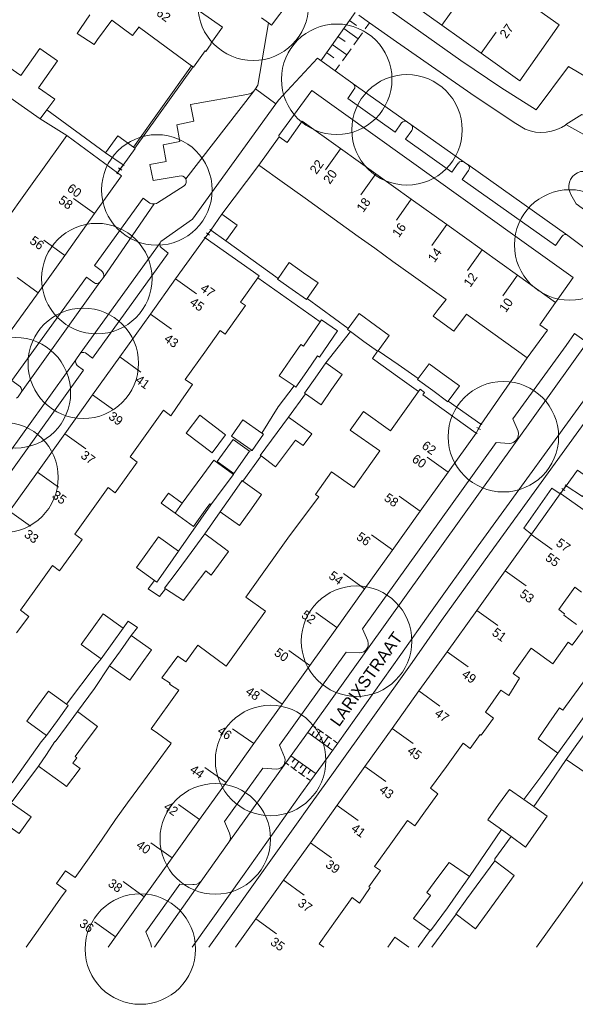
# Model space of a CAD drawing. Header units: metres. Extents: x 134994 to 136506, y 457393 to 459006.
# Tile 28 of 171: x 135553 to 135617, y 457393 to 457507. Entities that reach past the tile are written whole.
import ezdxf
from ezdxf.enums import TextEntityAlignment as Align

# ---------------------------------------------------------------- set-up
doc = ezdxf.new("R2010")
doc.units = ezdxf.units.M
for name, color, linetype, lineweight in [('B-WE-GR-BOOM-S', 250, 'Continuous', 13), ('B-WE-KG_BEBOUWING', 251, 'Continuous', 20), ('B-WE-KG_BEBOUWING TUSSENMUUR', 251, 'Continuous', 5), ('B-WE-KG_HUISNR', 251, 'Continuous', 5), ('B-WE-KG_ONDERGROND_REST', 251, 'Continuous', 5), ('B-WE-KG_STRAATNAAM', 251, 'Continuous', 5)]:
    doc.layers.add(name, color=color, linetype=linetype, lineweight=lineweight)
doc.styles.add('Styledgn000', font='dgn000.shx')

# ---------------------------------------------------------------- blocks, each defined once
blk = doc.blocks.new('SGR-BOOM_02')
blk.add_circle((0, 0), 6.4)

msp = doc.modelspace()

# ---------------------------------------------------------------- linework, layer by layer
at = {"layer": 'B-WE-KG_BEBOUWING', "flags": 128}
for points in [[(135570.11, 457511.01), (135576.46, 457506.53), (135575.1, 457504.65), (135575.17, 457504.61), (135574.54, 457503.74), (135574.48, 457503.79), (135573.11, 457501.9), (135573.06, 457501.94), (135572.89, 457502.06), (135566.87, 457506.52), (135566.8, 457506.58), (135566.05, 457505.57), (135563.66, 457507.36), (135561.97, 457505.1), (135561.59, 457504.53), (135559.64, 457505.81), (135560.02, 457506.38), (135561.11, 457507.98)], [(135613.11, 457508.47), (135615.45, 457506.81), (135610.92, 457500.34), (135606.44, 457503.54), (135601.89, 457506.78), (135597.2, 457510.13)], [(135551.83, 457484.76), (135553.28, 457486.79), (135555.01, 457489.21), (135555.22, 457489.51), (135558.42, 457493.99), (135564.32, 457489.67), (135564.78, 457489.33), (135561.66, 457484.96), (135558.2, 457480.11), (135555.11, 457475.79), (135551.92, 457471.33)], [(135551.79, 457450.5), (135555.02, 457455.01), (135558.2, 457459.46), (135561.42, 457463.96), (135564.56, 457468.35), (135568.12, 457473.32), (135571.02, 457477.38), (135574.45, 457482.16), (135580.73, 457477.73), (135580.56, 457477.5), (135578.56, 457474.7), (135579.12, 457474.3), (135577.9, 457472.58), (135576.77, 457470.97), (135576.21, 457471.4), (135574.42, 457468.9), (135572.16, 457465.73), (135572.99, 457465.14), (135571.73, 457463.33), (135570.47, 457461.53), (135569.62, 457462.18), (135567.69, 457459.48), (135565.76, 457456.78), (135566.58, 457456.16), (135565.3, 457454.38), (135564.02, 457452.6), (135563.22, 457453.23), (135561.29, 457450.53), (135559.37, 457447.83), (135560.2, 457447.21), (135558.9, 457445.39), (135557.59, 457443.57), (135556.77, 457444.19), (135554.65, 457441.24), (135553.07, 457439.02), (135554.03, 457438.29), (135552.59, 457436.41)], [(135563.24, 457400), (135564.08, 457401.18), (135567.41, 457405.83), (135570.62, 457410.32), (135573.8, 457414.76), (135576.89, 457419.07), (135580.11, 457423.57), (135583.39, 457428.15), (135586.59, 457432.62), (135589.72, 457436.99), (135592.96, 457441.52), (135596.12, 457445.93), (135599.38, 457450.49), (135602.61, 457454.99), (135605.86, 457459.54), (135605.86, 457459.54), (135599.68, 457463.98), (135599.88, 457464.25), (135599.37, 457464.61), (135599.18, 457464.35), (135595.92, 457459.78), (135592.79, 457462.03), (135591.26, 457459.88), (135594.68, 457457.47), (135592.98, 457455.08), (135591.67, 457453.24), (135589.11, 457455.06), (135587.23, 457452.42), (135587.64, 457452.13), (135587.53, 457451.98), (135584.23, 457447.62), (135581.07, 457443.19), (135579.16, 457440.52), (135581.44, 457438.9), (135580.17, 457437.12), (135576.9, 457432.54), (135573.62, 457434.95), (135572.24, 457433.05), (135571.29, 457433.71), (135569.46, 457431.2), (135570.4, 457430.57), (135570.34, 457430.47), (135571.4, 457429.75), (135568.21, 457425.28), (135568.93, 457424.77), (135570.54, 457423.62), (135570.49, 457423.55), (135567.3, 457419.22), (135565.46, 457416.72), (135564.06, 457414.78), (135562.54, 457412.49), (135561.02, 457410.34), (135559.41, 457408.04), (135558.28, 457408.84), (135557.23, 457407.35), (135558.36, 457406.55), (135557.72, 457405.65), (135555.91, 457403.1), (135554.64, 457401.3), (135553.72, 457400)], [(135572.26, 457459.52), (135573.83, 457461.6), (135576.83, 457459.33), (135575.26, 457457.25), (135572.26, 457459.52)], [(135570.97, 457450.26), (135569.37, 457451.42), (135570.2, 457452.56), (135571.8, 457451.41)], [(135621.9, 457448.09), (135615.61, 457452.53), (135615.57, 457452.48), (135612.25, 457447.84), (135612.22, 457447.79), (135609.2, 457443.59), (135605.92, 457439), (135602.48, 457434.2), (135599.22, 457429.66), (135596.12, 457425.32), (135592.96, 457420.91), (135589.74, 457416.42), (135586.65, 457412.08), (135583.53, 457407.75), (135580.32, 457403.27), (135577.98, 457400)], [(135617.46, 457437.36), (135615.99, 457438.43), (135616.1, 457438.59), (135615.43, 457439.08), (135617.3, 457441.68), (135618.05, 457441.1)], [(135588.19, 457400), (135587.65, 457400.39), (135589.74, 457403.3), (135591.49, 457405.73), (135592.33, 457405.1), (135593.56, 457406.91), (135593.43, 457406.99), (135594.76, 457408.88), (135594.08, 457409.33), (135595.95, 457411.95), (135597.9, 457414.66), (135598.74, 457414.03), (135600, 457415.79), (135601.42, 457417.76), (135600.58, 457418.4), (135602.4, 457420.93), (135604.33, 457423.62), (135605.17, 457423), (135606.32, 457424.62), (135606.43, 457424.54), (135607.86, 457426.53), (135606.92, 457427.22), (135608.72, 457429.74), (135609.64, 457429.13), (135610.86, 457431.13), (135610.13, 457431.7), (135612.22, 457434.61), (135614.72, 457432.82), (135616.5, 457435.3), (135616.99, 457434.95), (135618.29, 457436.76)], [(135622.28, 457400), (135625.33, 457404.26), (135628.46, 457408.64), (135631.59, 457413.01), (135635.1, 457417.93), (135638.5, 457422.68), (135641.53, 457426.92), (135644.81, 457431.51), (135638.52, 457435.98), (135635.32, 457431.49), (135632.25, 457427.17), (135628.8, 457422.33), (135628.51, 457421.93), (135627.28, 457422.8), (135624.29, 457418.59), (135625.51, 457417.72), (135625.36, 457417.51), (135622.23, 457413.13), (135619.11, 457408.75), (135615.98, 457404.37), (135612.86, 457400)], [(135598.05, 457400), (135596.45, 457401.15), (135595.64, 457400)]]:
    msp.add_lwpolyline(points, dxfattribs=at)
for points in [[(135555.36, 457495.92), (135553.53, 457497.2), (135550.09, 457499.61), (135550.41, 457500.09), (135551.71, 457501.93), (135553.11, 457500.95), (135555.3, 457504.08), (135557.36, 457502.63), (135555.17, 457499.51), (135557.03, 457498.2), (135556.13, 457496.97)], [(135580.69, 457490.57), (135583.05, 457493.84), (135583.95, 457493.2), (135585.7, 457495.66), (135590.14, 457492.48), (135594.24, 457489.55), (135598.34, 457486.61), (135602.45, 457483.68), (135606.55, 457480.75), (135610.65, 457477.81), (135615.05, 457474.67), (135613.24, 457472.07), (135614.11, 457471.45), (135611.78, 457468.24), (135606.53, 457472.01), (135604.72, 457473.32), (135603.25, 457471.33), (135600.89, 457473.07), (135601.45, 457473.83), (135602.37, 457475), (135598.34, 457477.9), (135596.21, 457479.42), (135594.11, 457480.93), (135592.19, 457482.31), (135590.1, 457483.81), (135586.05, 457486.72), (135583.11, 457488.83), (135581.06, 457490.3)], [(135566.33, 457492.54), (135566.16, 457492.66), (135564.33, 457493.94), (135562.91, 457491.99), (135564.95, 457490.59), (135564.97, 457490.58), (135566.37, 457492.51)], [(135585.87, 457478.1), (135587.56, 457476.92), (135586.29, 457475.1), (135586.21, 457474.99), (135584.52, 457476.17), (135582.83, 457477.35), (135582.91, 457477.45), (135584.18, 457479.28)], [(135594.49, 457469.07), (135595.79, 457470.85), (135594.2, 457472), (135592.3, 457473.38), (135591.03, 457471.64), (135590.95, 457471.53), (135591.28, 457471.3), (135592.86, 457470.15), (135594.44, 457469)], [(135584.79, 457464.99), (135583.05, 457466.18), (135584.3, 457468), (135585.55, 457469.81), (135585.85, 457469.6), (135587.8, 457472.43), (135587.95, 457472.65), (135589.8, 457471.38), (135587.7, 457468.33), (135587.48, 457468.48), (135586.23, 457466.66), (135584.98, 457464.85)], [(135587.2, 457465.9), (135588.42, 457467.66), (135590.33, 457466.33), (135589.11, 457464.57), (135587.88, 457462.81), (135586.07, 457464.07), (135585.97, 457464.14)], [(135602.15, 457466.28), (135603.92, 457464.99), (135602.62, 457463.22), (135602.58, 457463.16), (135600.82, 457464.45), (135599.05, 457465.74), (135599.14, 457465.86), (135600.39, 457467.57)], [(135581.03, 457459.52), (135578.83, 457461.05), (135577.52, 457459.16), (135579.9, 457457.51), (135581.2, 457459.4)], [(135580.93, 457456.88), (135582.62, 457455.63), (135584.91, 457458.73), (135585.82, 457458.08), (135586.8, 457459.44), (135584.12, 457461.36), (135580.85, 457456.94)], [(135577.78, 457454.86), (135579.6, 457457.42), (135577.7, 457458.77), (135575.85, 457456.24)], [(135572.88, 457452.89), (135574.18, 457454.65), (135575.47, 457456.4), (135577.74, 457454.72), (135576.44, 457452.98), (135575.13, 457451.23), (135575.01, 457451.32), (135574.47, 457450.59), (135573.11, 457448.71), (135570.97, 457450.26), (135571.8, 457451.41), (135572.33, 457452.14)], [(135617.59, 457455.25), (135619.42, 457453.97), (135618.28, 457452.35), (135618.16, 457452.17), (135616.28, 457453.44)], [(135577.58, 457452.38), (135578.74, 457454.04), (135578.83, 457453.98), (135580.99, 457452.43), (135579.81, 457450.77), (135578.43, 457448.83), (135576.2, 457450.42)], [(135567.77, 457445.75), (135569.04, 457447.53), (135571.39, 457445.85), (135570.12, 457444.07), (135568.85, 457442.28), (135568.61, 457442.46), (135566.5, 457443.96)], [(135574.41, 457447.86), (135576.67, 457446.2), (135577.18, 457445.83), (135575.17, 457443.09), (135574.52, 457443.58), (135573.18, 457441.79), (135571.94, 457440.13), (135569.86, 457441.5), (135569.75, 457441.57), (135571.09, 457443.36), (135572.42, 457445.14)], [(135561.36, 457436.83), (135562.63, 457438.61), (135564.96, 457436.95), (135563.69, 457435.16), (135562.42, 457433.38), (135560.09, 457435.04)], [(135564.65, 457434.33), (135565.9, 457436.08), (135568.23, 457434.41), (135566.98, 457432.66), (135565.74, 457430.92), (135563.39, 457432.57)], [(135619.89, 457428.88), (135616.61, 457424.27), (135615.33, 457422.47), (135613.02, 457424.13), (135614.27, 457425.92), (135615.52, 457427.7), (135615.88, 457427.45), (135617.99, 457430.3), (135619.22, 457431.97), (135621.16, 457434.73), (135623.07, 457433.39), (135621.13, 457430.63)], [(135555.05, 457427.91), (135553.79, 457426.18), (135556.09, 457424.51), (135557.35, 457426.24), (135558.6, 457427.97), (135558.4, 457428.12), (135556.3, 457429.64)], [(135555.16, 457420.97), (135556.07, 457422.31), (135557.06, 457423.8), (135557.08, 457423.78), (135558.39, 457425.54), (135559.68, 457427.29), (135561.52, 457425.91), (135561.99, 457425.55), (135560.69, 457423.82), (135559.39, 457422.08), (135559.61, 457421.92), (135559.15, 457421.32), (135559.99, 457420.7), (135558.38, 457418.6), (135558.04, 457418.86)], [(135616.28, 457421.71), (135617.53, 457423.47), (135618.78, 457425.21), (135621.06, 457423.56), (135619.8, 457421.83), (135618.61, 457420.15)], [(135608.78, 457413.6), (135607.19, 457414.75), (135608.46, 457416.5), (135609.73, 457418.25), (135611.39, 457417.09), (135612.54, 457416.29), (135614.09, 457415.16), (135612.81, 457413.34), (135611.57, 457411.58), (135609.89, 457412.8)], [(135551.97, 457416.71), (135554.3, 457415.08), (135552.93, 457413.14), (135550.71, 457414.71), (135550.61, 457414.78)], [(135601.42, 457408.06), (135602.71, 457409.81), (135605.09, 457408.19), (135603.77, 457406.32), (135602.52, 457404.56), (135600.57, 457401.88), (135600.52, 457401.91), (135598.61, 457403.3), (135600.57, 457405.98), (135600.12, 457406.31)], [(135604.78, 457405.6), (135608, 457410), (135610.25, 457408.29), (135607.12, 457403.96), (135605.79, 457402.13), (135603.52, 457403.8), (135603.48, 457403.83)]]:
    msp.add_lwpolyline(points, close=True, dxfattribs=at)
at = {"layer": 'B-WE-KG_BEBOUWING'}
msp.add_lwpolyline([(135575.1, 457483.04), (135576.39, 457484.87), (135578.16, 457483.61), (135576.85, 457481.79)], close=True, dxfattribs=at)
at = {"layer": 'B-WE-KG_BEBOUWING TUSSENMUUR'}
for p, q in [((135601.89, 457506.78), (135603.64, 457509.23)), ((135606.44, 457503.54), (135608.18, 457505.98)), ((135590.13, 457492.47), (135588.4, 457490.03)), ((135594.25, 457489.55), (135592.51, 457487.11)), ((135561.66, 457484.96), (135559.22, 457486.71)), ((135598.34, 457486.61), (135596.62, 457484.19)), ((135602.45, 457483.68), (135600.73, 457481.27)), ((135558.2, 457480.11), (135555.76, 457481.86)), ((135606.55, 457480.75), (135604.85, 457478.35)), ((135555.11, 457475.79), (135552.67, 457477.54)), ((135571.02, 457477.38), (135573.46, 457475.64)), ((135610.65, 457477.81), (135608.96, 457475.43)), ((135568.12, 457473.32), (135570.56, 457471.58)), ((135564.56, 457468.35), (135567, 457466.6)), ((135561.42, 457463.96), (135563.86, 457462.22)), ((135558.2, 457459.46), (135560.64, 457457.72)), ((135602.6, 457454.99), (135600.16, 457456.74)), ((135555.02, 457455.01), (135557.46, 457453.27)), ((135599.38, 457450.49), (135596.94, 457452.24)), ((135551.79, 457450.5), (135554.23, 457448.75)), ((135596.16, 457446), (135593.72, 457447.74)), ((135612.22, 457447.79), (135614.66, 457446.05)), ((135592.93, 457441.5), (135590.49, 457443.25)), ((135609.2, 457443.59), (135611.64, 457441.84)), ((135589.71, 457437), (135587.27, 457438.75)), ((135605.92, 457439), (135608.36, 457437.25)), ((135586.59, 457432.62), (135584.15, 457434.36)), ((135602.48, 457434.2), (135604.92, 457432.45)), ((135583.39, 457428.15), (135580.91, 457429.83)), ((135599.22, 457429.66), (135601.66, 457427.91)), ((135580.11, 457423.57), (135577.64, 457425.27)), ((135596.12, 457425.32), (135598.55, 457423.57)), ((135592.96, 457420.91), (135595.4, 457419.16)), ((135576.89, 457419.07), (135574.44, 457420.8)), ((135573.8, 457414.76), (135571.36, 457416.51)), ((135589.75, 457416.41), (135592.19, 457414.66)), ((135570.62, 457410.32), (135568.18, 457412.06)), ((135586.65, 457412.08), (135589.09, 457410.33)), ((135567.41, 457405.83), (135564.97, 457407.58)), ((135583.5, 457407.77), (135585.93, 457406.03)), ((135564.08, 457401.18), (135561.65, 457402.93)), ((135580.32, 457403.27), (135582.74, 457401.53))]:
    msp.add_line(p, q, dxfattribs=at)
at = {"layer": 'B-WE-KG_ONDERGROND_REST'}
for p, q in [((135591.83, 457508.25), (135587.85, 457502.66)), ((135590.51, 457506.39), (135592.18, 457505.2)), ((135591.17, 457507.32), (135592.01, 457506.72)), ((135593.5, 457507.05), (135593.01, 457506.36)), ((135589.84, 457505.46), (135590.68, 457504.87)), ((135592.68, 457505.9), (135591.69, 457504.5)), ((135589.18, 457504.53), (135590.86, 457503.34)), ((135588.52, 457503.6), (135589.36, 457503.01)), ((135591.36, 457504.04), (135590.36, 457502.64)), ((135566.16, 457492.66), (135572.89, 457502.06)), ((135566.33, 457492.54), (135573.06, 457501.94)), ((135590.03, 457502.18), (135589.53, 457501.47)), ((135580.57, 457499.81), (135580.28, 457499.41)), ((135591.6, 457500), (135591.57, 457500.02)), ((135597.9, 457495.54), (135591.6, 457500)), ((135580.09, 457499.15), (135572.21, 457488.99)), ((135580.28, 457499.41), (135580.09, 457499.15)), ((135582.66, 457497.68), (135580.28, 457499.41)), ((135582.95, 457498.09), (135582.66, 457497.68)), ((135562.91, 457491.99), (135556.13, 457496.97)), ((135558.42, 457493.99), (135555.36, 457495.92)), ((135597.9, 457495.54), (135598.27, 457495.29)), ((135598.3, 457495.26), (135598.27, 457495.29)), ((135604.48, 457490.9), (135598.3, 457495.26)), ((135564.96, 457490.6), (135564.28, 457489.62)), ((135564.95, 457490.59), (135564.32, 457489.67)), ((135564.97, 457490.58), (135564.32, 457489.67)), ((135564.86, 457490.67), (135565.06, 457490.53)), ((135580.69, 457490.57), (135576.39, 457484.87)), ((135604.48, 457490.9), (135604.84, 457490.64)), ((135604.87, 457490.62), (135604.84, 457490.64)), ((135616.48, 457482.41), (135604.87, 457490.62)), ((135564.18, 457489.69), (135564.38, 457489.56)), ((135564.43, 457490.25), (135564.82, 457489.98)), ((135568.57, 457486.07), (135562.68, 457477.56)), ((135575.1, 457483.04), (135574.45, 457482.16)), ((135575.1, 457483.04), (135574.45, 457482.16)), ((135575.1, 457483.04), (135574.45, 457482.16)), ((135574.6, 457482.73), (135574.95, 457482.47)), ((135575.01, 457483.11), (135575.19, 457482.98)), ((135616.48, 457482.41), (135619.9, 457479.83)), ((135559.99, 457468.73), (135569.23, 457481.55)), ((135574.36, 457482.23), (135574.54, 457482.1)), ((135576.85, 457481.79), (135582.91, 457477.45)), ((135562.25, 457477), (135553.2, 457464.3)), ((135562.68, 457477.56), (135562.25, 457477)), ((135586.29, 457475.1), (135591.03, 457471.64)), ((135588.42, 457467.66), (135591.28, 457471.3)), ((135559.99, 457468.73), (135559.48, 457468)), ((135559.48, 457468), (135550.54, 457455.57)), ((135597.03, 457465.89), (135599.18, 457464.35)), ((135582.91, 457462.56), (135584.79, 457464.99)), ((135586.07, 457464.07), (135584.12, 457461.36)), ((135606.41, 457460.56), (135602.62, 457463.22)), ((135581.03, 457459.52), (135582.91, 457462.56)), ((135605.76, 457459.6), (135605.96, 457459.49)), ((135606.42, 457460.58), (135605.86, 457459.54)), ((135606.41, 457460.56), (135605.86, 457459.54)), ((135606.43, 457460.55), (135605.86, 457459.54)), ((135605.93, 457460.17), (135606.34, 457459.95)), ((135606.31, 457460.63), (135606.52, 457460.52)), ((135579.6, 457457.42), (135579.9, 457457.51)), ((135580.93, 457456.88), (135578.83, 457453.98)), ((135577.74, 457454.72), (135577.78, 457454.86)), ((135616.28, 457453.44), (135615.61, 457452.53)), ((135615.61, 457452.53), (135616.28, 457453.44)), ((135616.28, 457453.47), (135615.62, 457452.53)), ((135615.76, 457453.13), (135616.14, 457452.87)), ((135616.18, 457453.53), (135616.37, 457453.4)), ((135615.53, 457452.6), (135615.72, 457452.47)), ((135575.13, 457451.23), (135571.39, 457445.85)), ((135576.2, 457450.42), (135574.41, 457447.86)), ((135567.86, 457441.48), (135568.61, 457442.46)), ((135565.9, 457436.08), (135566.64, 457437.03)), ((135587.27, 457425.44), (135586.92, 457425.68)), ((135555.45, 457423.77), (135556.09, 457424.51)), ((135589.15, 457422.86), (135586.34, 457424.87)), ((135586.8, 457424.54), (135587.09, 457424.95)), ((135587.25, 457424.22), (135587.84, 457425.03)), ((135588.18, 457424.78), (135587.49, 457425.28)), ((135587.71, 457423.89), (135588, 457424.3)), ((135588.17, 457423.56), (135588.75, 457424.38)), ((135589.09, 457424.13), (135588.41, 457424.62)), ((135555.45, 457423.77), (135552.09, 457419.04)), ((135588.63, 457423.23), (135588.92, 457423.64)), ((135589.73, 457423.67), (135589.32, 457423.97)), ((135587.19, 457420.13), (135584.38, 457422.14)), ((135613.33, 457419.73), (135615.33, 457422.47)), ((135551.97, 457416.71), (135555.16, 457420.97)), ((135584.14, 457421.08), (135583.8, 457421.33)), ((135585.06, 457420.43), (135584.37, 457420.92)), ((135584.84, 457421.81), (135584.55, 457421.41)), ((135585.3, 457421.48), (135584.72, 457420.67)), ((135585.76, 457421.16), (135585.46, 457420.75)), ((135586.21, 457420.83), (135585.63, 457420.02)), ((135616.28, 457421.71), (135614.4, 457418.95)), ((135585.97, 457419.77), (135585.29, 457420.26)), ((135586.67, 457420.5), (135586.38, 457420.1)), ((135611.39, 457417.09), (135613.33, 457419.73)), ((135586.6, 457419.32), (135586.2, 457419.61)), ((135605.09, 457408.19), (135608.78, 457413.6)), ((135577.22, 457412.14), (135573.98, 457407.63)), ((135568.61, 457400), (135573.98, 457407.63)), ((135603.52, 457403.8), (135600.7, 457400))]:
    msp.add_line(p, q, dxfattribs=at)
at = {"layer": 'B-WE-KG_ONDERGROND_REST', "flags": 128}
for points in [[(135627.12, 457521.74), (135627.51, 457521.48), (135629.91, 457520.1), (135622.43, 457506.69), (135619.04, 457500.51), (135616.56, 457501.99), (135612.81, 457496.98), (135608.73, 457499.55), (135604.06, 457502.67), (135591.36, 457511.71), (135573.56, 457524.58), (135574.7, 457526.18)], [(135581.78, 457507.04), (135582.16, 457506.76), (135586.23, 457512.23)], [(135581.78, 457507.04), (135580.98, 457507.64)], [(135593.5, 457507.05), (135592.27, 457507.93)], [(135580.57, 457499.81), (135581.78, 457507.04)], [(135611.53, 457494.72), (135610.46, 457495.38), (135605.73, 457498.5), (135596.62, 457504.83), (135593.5, 457507.05)], [(135582.95, 457498.09), (135587.46, 457502.95)], [(135587.46, 457502.95), (135588.27, 457502.36)], [(135588.27, 457502.36), (135589.53, 457501.47)], [(135589.53, 457501.47), (135591.57, 457500.02)], [(135597.9, 457495.54), (135597.73, 457495.63), (135597.54, 457495.65), (135597.36, 457495.58), (135597.22, 457495.45), (135596.48, 457494.4), (135590.97, 457498.29), (135591.69, 457499.32), (135591.78, 457499.49), (135591.8, 457499.68), (135591.73, 457499.86), (135591.6, 457500)], [(135580.09, 457499.15), (135579.86, 457498.95), (135579.6, 457498.81), (135579.3, 457498.75), (135572.78, 457497.6), (135573.16, 457495.65), (135571.17, 457495.25), (135571.51, 457493.29), (135569.58, 457492.91), (135569.93, 457491), (135568.06, 457490.65), (135568.44, 457488.77), (135571.69, 457489.34), (135571.89, 457489.29), (135572.08, 457489.17), (135572.21, 457488.99)], [(135615.05, 457474.67), (135617.09, 457477.54), (135610.34, 457482.38), (135601.23, 457488.89), (135586.83, 457499.22), (135582.98, 457493.98), (135583.05, 457493.84)], [(135582.66, 457497.68), (135572.99, 457484.29), (135569.33, 457481.73), (135569.23, 457481.55)], [(135665.92, 457467.74), (135665.76, 457467.86), (135665.66, 457468.03), (135665.63, 457468.23), (135665.55, 457469.88), (135618.1, 457496.43), (135616.25, 457495.26)], [(135604.48, 457490.9), (135604.31, 457490.99), (135604.12, 457491), (135603.93, 457490.94), (135603.8, 457490.8), (135603.78, 457490.78), (135603.05, 457489.75), (135597.66, 457493.56), (135598.39, 457494.59), (135598.48, 457494.76), (135598.49, 457494.95), (135598.43, 457495.13), (135598.3, 457495.26)], [(135598.3, 457495.26), (135598.3, 457495.27), (135598.27, 457495.29)], [(135616.25, 457495.26), (135616.19, 457495.21), (135615.75, 457494.94), (135615.18, 457494.68), (135614.59, 457494.49), (135613.97, 457494.38), (135613.35, 457494.34), (135612.73, 457494.39), (135612.12, 457494.52), (135611.53, 457494.72)], [(135645.74, 457478.92), (135616.25, 457495.26)], [(135616.48, 457482.41), (135616.31, 457482.5), (135616.12, 457482.52), (135615.94, 457482.45), (135615.8, 457482.32), (135615.78, 457482.29), (135615.06, 457481.27), (135604.24, 457488.92), (135604.96, 457489.94), (135605.05, 457490.11), (135605.07, 457490.3), (135605, 457490.48), (135604.87, 457490.62)], [(135644.02, 457475.86), (135619.41, 457489.63), (135618.97, 457489.77), (135618.52, 457489.84), (135618.06, 457489.83), (135617.95, 457489.82), (135617.6, 457489.69), (135617.28, 457489.49), (135617.01, 457489.24), (135616.79, 457488.92), (135616.65, 457488.58), (135616.59, 457488.21)], [(135572.21, 457488.99), (135572.27, 457488.77), (135572.26, 457488.54), (135572.17, 457488.34), (135572.01, 457488.17), (135568.94, 457486.21), (135568.83, 457486.14), (135568.57, 457486.07)], [(135616.59, 457488.21), (135616.6, 457487.83), (135616.69, 457487.47), (135616.83, 457487.18), (135617.43, 457486.09), (135624.5, 457480.99)], [(135568.57, 457486.07), (135568.3, 457486.08), (135568.05, 457486.17), (135567.27, 457486.74), (135561.65, 457478.93), (135562.41, 457478.36), (135562.57, 457478.22), (135562.68, 457478.02), (135562.72, 457477.79), (135562.68, 457477.56)], [(135569.23, 457481.55), (135569.21, 457481.36), (135569.26, 457481.16), (135569.37, 457481.03), (135570.17, 457480.37), (135561.4, 457468.19), (135560.59, 457468.82), (135560.4, 457468.88), (135560.21, 457468.86), (135560.03, 457468.77), (135559.99, 457468.73)], [(135562.25, 457477), (135562.12, 457476.9), (135561.94, 457476.84), (135561.75, 457476.86), (135561.58, 457476.96), (135560.7, 457477.6), (135552.08, 457465.61), (135552.95, 457464.98), (135553.02, 457464.92), (135553.16, 457464.74), (135553.22, 457464.52), (135553.2, 457464.3)], [(135580.56, 457477.5), (135587.8, 457472.43)], [(135618.33, 457470.3), (135617.24, 457471.06), (135616.26, 457469.67), (135610.11, 457461.17), (135610.7, 457459.77), (135610.76, 457459.48), (135610.73, 457459.19), (135610.63, 457458.91), (135610.46, 457458.67), (135610.23, 457458.49), (135609.96, 457458.38), (135609.68, 457458.34), (135608.16, 457458.45), (135592.7, 457436.86), (135593.3, 457435.46), (135593.36, 457435.18), (135593.34, 457434.89), (135593.24, 457434.62), (135593.07, 457434.39), (135592.85, 457434.21), (135592.58, 457434.1), (135592.3, 457434.07), (135590.78, 457434.17), (135583.06, 457423.4), (135583.66, 457422), (135583.72, 457421.72), (135583.7, 457421.43), (135583.6, 457421.16), (135583.44, 457420.93), (135583.21, 457420.75), (135582.95, 457420.65), (135582.67, 457420.61), (135581.14, 457420.71), (135576.72, 457414.54), (135577.28, 457413.2), (135577.37, 457412.92), (135577.39, 457412.62), (135577.32, 457412.33), (135577.22, 457412.14)], [(135586.93, 457425.68), (135618.97, 457470.4)], [(135597.03, 457465.89), (135593.84, 457468.18), (135594.44, 457469)], [(135594.49, 457469.07), (135596.83, 457467.46)], [(135559.48, 457468), (135559.45, 457467.78), (135559.5, 457467.56), (135559.62, 457467.37), (135559.63, 457467.36), (135560.36, 457466.82), (135551.94, 457455.05), (135551.14, 457455.63), (135550.95, 457455.7), (135550.76, 457455.7), (135550.58, 457455.61), (135550.54, 457455.57)], [(135621.72, 457468.09), (135620.73, 457466.59), (135619.7, 457465.22), (135606.09, 457446.48), (135600.56, 457438.75), (135597.13, 457433.87), (135589.81, 457423.62)], [(135611.78, 457468.24), (135606.43, 457460.55), (135606.41, 457460.56)], [(135596.83, 457467.46), (135599.14, 457465.86)], [(135553.2, 457464.3), (135552.79, 457463.73), (135552.76, 457463.7), (135552.59, 457463.57)], [(135620.99, 457464.29), (135607.38, 457445.55), (135601.85, 457437.83), (135598.43, 457432.95), (135589.34, 457420.22), (135586.85, 457416.78), (135580.27, 457407.52), (135574.89, 457400)], [(135615.57, 457452.48), (135614.63, 457453.17), (135611.36, 457448.5), (135612.25, 457447.84)], [(135567.86, 457441.48), (135569.19, 457440.6), (135569.86, 457441.5)], [(135564.96, 457436.95), (135565.54, 457437.76), (135566.64, 457437.03)], [(135558.4, 457428.12), (135561.83, 457432.7), (135562.42, 457433.38)], [(135563.39, 457432.57), (135561.64, 457429.95), (135559.68, 457427.29)], [(135583.8, 457421.33), (135586.93, 457425.68)], [(135589.81, 457423.62), (135588.05, 457421.15), (135586.68, 457419.27)], [(135577.22, 457412.14), (135583.8, 457421.33)], [(135586.68, 457419.27), (135585.55, 457417.71), (135578.98, 457408.45), (135572.95, 457400)], [(135614.4, 457418.95), (135612.54, 457416.29)], [(135609.89, 457412.8), (135608.03, 457410.23), (135608, 457410)], [(135573.98, 457407.63), (135573.76, 457407.43), (135573.49, 457407.3), (135573.2, 457407.24), (135573.04, 457407.25), (135571.53, 457407.29), (135567.58, 457401.77), (135568.17, 457400.37), (135568.22, 457400.17), (135568.23, 457400)], [(135600.52, 457401.91), (135599.15, 457400)]]:
    msp.add_lwpolyline(points, dxfattribs=at)

# ---------------------------------------------------------------- block references
at = {"layer": 'B-WE-GR-BOOM-S'}
for p in [(135580.03, 457509.07), (135589.7, 457500.51), (135597.84, 457494.65), (135568.87, 457487.69), (135616.69, 457481.32), (135561.91, 457477.42), (135560.34, 457467.61), (135552.48, 457464.2), (135609.01, 457459.11), (135551.04, 457454.39), (135592, 457435.43), (135582.04, 457421.61), (135575.63, 457412.53), (135566.95, 457399.77)]:
    msp.add_blockref('SGR-BOOM_02', p, dxfattribs=at)

# ---------------------------------------------------------------- texts
at = {"layer": 'B-WE-KG_HUISNR', "style": 'Styledgn000'}
for s, rotation, p in [('62', 323.9861, (135570.28, 457507.5)), ('22', 54.6121, (135587.83, 457491.01)), ('20', 54.6121, (135589.39, 457489.87)), ('18', 54.6121, (135593.26, 457486.61)), ('16', 54.6121, (135597.38, 457483.69)), ('14', 54.6121, (135601.51, 457480.8))]:
    msp.add_text(s, height=1.054, rotation=rotation, dxfattribs=at).set_placement(p, align=Align.MIDDLE_RIGHT)
msp.add_text('27', height=1.054, rotation=54.497, dxfattribs=at).set_placement((135608.92, 457505.46), align=Align.MIDDLE_LEFT)
at = {"layer": 'B-WE-KG_HUISNR', "linetype": 'Continuous', "style": 'Styledgn000'}
for s, rotation, p in [('60', 324.4462, (135559.96, 457487.17)), ('58', 324.4462, (135558.95, 457485.79)), ('56', 324.4462, (135555.62, 457481.11)), ('12', 54.6121, (135605.65, 457477.93)), ('10', 54.6121, (135609.76, 457475)), ('62', 324.366, (135601.04, 457457.37)), ('60', 324.3727, (135599.9, 457455.82)), ('58', 324.3727, (135596.68, 457451.32)), ('56', 324.3727, (135593.46, 457446.82)), ('54', 324.3727, (135590.26, 457442.31)), ('52', 324.3727, (135587.09, 457437.77)), ('50', 324.3727, (135583.95, 457433.4)), ('48', 325.8274, (135580.64, 457428.93)), ('46', 325.2927, (135577.37, 457424.37)), ('44', 324.9921, (135574.18, 457419.87)), ('42', 324.3727, (135571.15, 457415.55)), ('40', 324.3727, (135567.96, 457411.12)), ('38', 324.3727, (135564.69, 457406.67)), ('36', 324.3727, (135561.37, 457402.02))]:
    msp.add_text(s, height=1.054, rotation=rotation, dxfattribs=at).set_placement(p, align=Align.MIDDLE_RIGHT)
for s, rotation, p in [('47', 324.4141, (135574.12, 457476.51)), ('45', 324.4141, (135572.89, 457474.9)), ('43', 324.4141, (135569.92, 457470.68)), ('41', 324.4141, (135566.59, 457465.9)), ('39', 324.4141, (135563.48, 457461.68)), ('37', 324.4141, (135560.26, 457457.17)), ('35', 324.4141, (135556.94, 457452.54)), ('33', 324.4141, (135553.71, 457448.02)), ('57', 324.3473, (135615.31, 457447.01)), ('55', 324.3406, (135614.08, 457445.31)), ('53', 324.3406, (135611.11, 457441.11)), ('51', 324.3406, (135607.9, 457436.64)), ('49', 324.3406, (135604.4, 457431.8)), ('47', 324.3406, (135601.26, 457427.29)), ('45', 324.3406, (135598.09, 457422.95)), ('43', 324.3406, (135594.84, 457418.44)), ('41', 324.3406, (135591.59, 457413.96)), ('39', 324.3406, (135588.62, 457409.77)), ('37', 324.3406, (135585.41, 457405.3)), ('35', 324.3406, (135582.23, 457400.8))]:
    msp.add_text(s, height=1.054, rotation=rotation, dxfattribs=at).set_placement(p, align=Align.MIDDLE_LEFT)
at = {"layer": 'B-WE-KG_STRAATNAAM', "style": 'Styledgn000'}
msp.add_text('LARIXSTRAAT', height=1.4, rotation=54.3683, dxfattribs=at).set_placement((135589.96, 457425.43))

doc.saveas('drawing.dxf')
